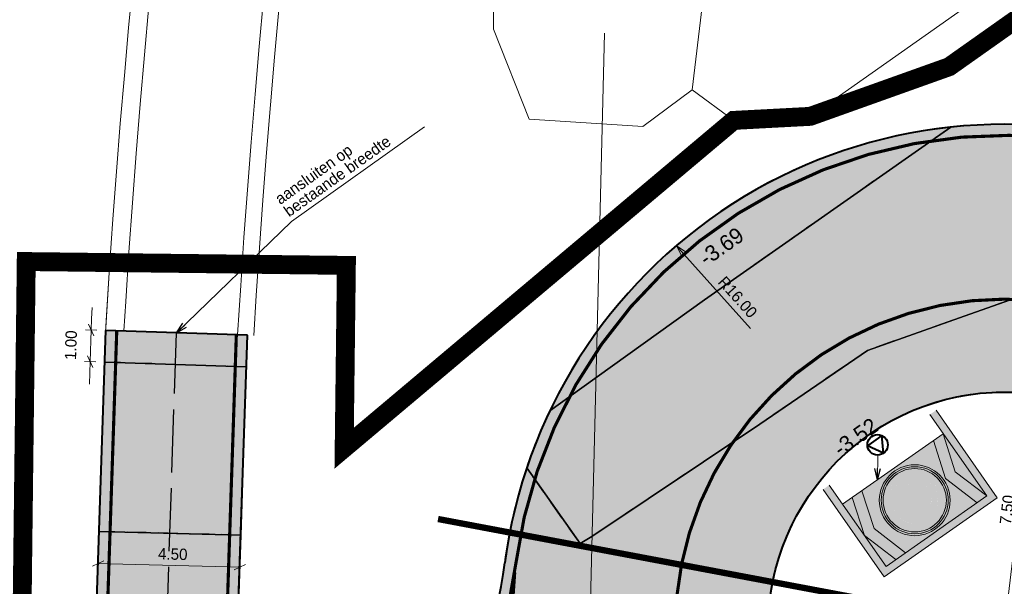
# Model space of a CAD drawing. Header units: metres. Extents: x 148316 to 148653, y 486436 to 486744.
# Tile 20 of 110: x 148400 to 148431, y 486581 to 486599. Entities that reach past the tile are written whole.
import ezdxf

# ---------------------------------------------------------------- set-up
doc = ezdxf.new("R2010")
doc.units = ezdxf.units.M
doc.header["$MEASUREMENT"] = 0
for name, pattern in [('1-1 (0.10)', [2, 1, -1]), ('assen', [2.5, 2, -0.5]), ('DASHED2', [0.375, 0.25, -0.125]), ('DGN Style 2', [1, 0.6, -0.4])]:
    doc.linetypes.add(name, pattern=pattern)
doc.layers.get('Defpoints').update_dxf_attribs({"color": 253, "lineweight": 13})
for name, color, linetype, lineweight in [('BWR-alg-assenplan', 92, 'assen', 30), ('BWR-nieuw-belijning-1-1 streep dik 100', 51, '1-1 (0.10)', 0), ('BWR-nieuw-belijning-kantstreep dik 100', 51, 'Continuous', 0), ('BWR-nieuw-straatmeubilair', 7, 'Continuous', 40), ('N-WA-VW-VERKEERSTEKEN_BORD-G', 7, 'Continuous', 30), ('N-WE-KL-TRACE_MANTELBUIS-G', 5, 'DASHED2', 30), ('TOP-L-duiker', 7, 'Continuous', 0), ('TOP-L-topo objecten vlak', 7, 'Continuous', 0), ('WVB-alg-werkgrens', 6, 'Continuous', 53), ('WVB-dim-terr-maatvoering 018', 7, 'Continuous', 13), ('WVB-pen-dik 025', 1, 'Continuous', 30), ('WVB-pen-dik 035', 1, 'Continuous', 40), ('WVB-raster-20%', 254, 'Continuous', 30), ('WVB-raster-60%', 253, 'Continuous', 30), ('WVB-raster-80%', 252, 'Continuous', 30), ('WVB-tekst-dik 025', 1, 'Continuous', 30)]:
    doc.layers.add(name, color=color, linetype=linetype, lineweight=lineweight)
doc.styles.add('1 200   0.18', font='WORKING.shx', dxfattribs={"height": 0.36})
doc.styles.add('1 200   0.25', font='WORKING.shx', dxfattribs={"height": 0.5})
doc.dimstyles.new('Note 1 200', dxfattribs={"dimtxt": 0.36, "dimasz": 0.36, "dimexe": 0.18, "dimexo": 0.0625, "dimgap": 0.18, "dimtad": 1, "dimzin": 0, "dimdsep": 46, "dimtxsty": '1 200   0.18', "dimblk": 'TerminatorOpen_0.5', "dimcen": 0, "dimclrd": 256, "dimclre": 256, "dimclrt": 1, "dimazin": 0, "dimtfac": 1, "dimtdec": 0, "dimtmove": 1, "dimatfit": 1, "dimldrblk": 'TerminatorOpen_0.5', "dimfxl": 0.18, "dimfxlon": 1, "dimfrac": 2, "dimtolj": 1, "dimtzin": 0, "dimlwd": -1, "dimlwe": -1, "dimarcsym": 0})
doc.dimstyles.new('TER 1 200', dxfattribs={"dimtxt": 0.36, "dimasz": 0.36, "dimexe": 0.18, "dimexo": 0.0625, "dimgap": 0.18, "dimtad": 1, "dimzin": 0, "dimdsep": 46, "dimtxsty": '1 200   0.18', "dimblk": 'TerminatorOpen_0.5', "dimcen": 0, "dimse1": 1, "dimse2": 1, "dimclrd": 256, "dimclre": 256, "dimclrt": 7, "dimazin": 0, "dimtfac": 1, "dimtdec": 0, "dimtmove": 1, "dimatfit": 1, "dimldrblk": 'TerminatorOpen_0.5', "dimfxl": 0.18, "dimfxlon": 1, "dimfrac": 2, "dimtolj": 1, "dimtzin": 0, "dimlwd": -1, "dimlwe": -1, "dimarcsym": 0})

# ---------------------------------------------------------------- blocks, each defined once
blk = doc.blocks.new('N-SVW-VERKEERSTEKEN_BORD_D01BB12R-SO')
at = {"linetype": 'Continuous', "true_color": 0xffe100, "extrusion": (0, 0, -1)}
blk.add_hatch(color=2, dxfattribs=at).paths.add_polyline_path([(-73, -65), (-73, 48), (73, 48), (73, -65), (65, -65), (65, 40), (-65, 40), (-65, -65)])
at = {"linetype": 'Continuous'}
for points in [[(-65, -40.3), (-65, 40), (-52.5, -0.1)], [(0, 37.5), (0, 40), (-52.5, 40), (-40, -0.1), (-52.5, -40.3), (0, -40.3), (0, -37.5, -0.414214), (-37.5, 0, -0.414214)], [(-26.8, 23.3), (-25.3, 21.9, -0.577878), (31.7, 10.9), (33.6, 11.5, 0.577878)], [(40, 40), (0, 40), (0, 37.5, -0.414214), (37.5, 0, -0.414214), (0, -37.5), (0, -40.3), (40, -40.3), (52.5, -0.1)], [(65, -0.1), (52.5, 40), (65, 40)], [(-6.2, 16.4, 0.251519), (-17.1, 3.8), (-12.5, 4.5, -0.707574), (-11.7, 3), (-20.8, -8.1, -0.514452), (-22.3, -7.9), (-29.4, 4.5, -0.666084), (-28.3, 5.8), (-24.1, 4.5, -0.258987), (-8.8, 22.9)], [(17.2, -2.9, 0.251519), (11.8, 12.9), (10.1, 8.6, -0.707574), (8.5, 8.6), (3.4, 22, -0.514452), (4.3, 23.2), (18.7, 23.2, -0.666084), (19.2, 21.6), (16, 18.7, -0.258987), (24.2, -3.9)], [(33.6, 11.5), (31.7, 10.9, -0.083022), (33.5, 0, -0.414214), (0, -33.5), (0, -35.5, 0.414214), (35.5, 0, 0.083022)], [(52.5, -40.3), (65, -0.1), (65, -40.3)], [(-11.1, -13.5, 0.251519), (5.2, -16.7), (2.4, -13.1, -0.707574), (3.2, -11.6), (17.3, -14, -0.514452), (17.9, -15.4), (10.7, -27.8, -0.666084), (9, -27.5), (8.1, -23.2, -0.258987), (-15.5, -19)]]:
    blk.add_hatch(color=7, dxfattribs=at).paths.add_polyline_path(points)
at = {"linetype": 'Continuous', "true_color": 0xff0000}
for points in [[(-52.5, -40.3), (-65, -40.3), (-52.5, -0.1), (-65, 40), (-52.5, 40), (-40, -0.1)], [(52.5, -40.3), (40, -40.3), (52.5, -0.1), (40, 40), (52.5, 40), (65, -0.1)]]:
    blk.add_hatch(color=1, dxfattribs=at).paths.add_polyline_path(points)
at = {"linetype": 'Continuous', "true_color": 0x007dc8}
for points in [[(33.6, 11.5), (35.5, 12.2, 0.577878), (-28.3, 24.6), (-26.8, 23.3, -0.577878)], [(16.5, 5.7, 0.123831), (11.8, 12.9), (10.1, 8.6, -0.707574), (8.5, 8.6), (3.5, 22, -0.533679), (4.3, 23.2), (18.6, 23.2, -0.70586), (19.2, 21.6), (16, 18.7, -0.132701), (23.2, 8), (31.7, 10.9, 0.577878), (-25.3, 21.9), (-18.5, 16.1, -0.12209), (-8.8, 22.9), (-6.2, 16.4, 0.123831), (-13.2, 11.4), (0, 0)], [(-26.8, 23.3), (-28.3, 24.6, 0.180494), (-37.5, 0, 0.414214), (0, -37.5), (0, -35.5, -0.414214), (-35.5, 0, -0.180494)], [(0, 0), (-13.2, 11.4, 0.123831), (-17.1, 3.8), (-12.5, 4.5, -0.707574), (-11.7, 3), (-20.7, -8, -0.533679), (-22.3, -7.9), (-29.4, 4.4, -0.70586), (-28.3, 5.8), (-24.1, 4.5, -0.132701), (-18.5, 16.1), (-25.3, 21.9, 0.180494), (-33.5, 0, 0.414214), (0, -33.5), (0, -24.5, -0.1713), (-15.5, -19), (-11.1, -13.5, 0.173134), (0, -17.5)], [(37.5, 0, 0.083022), (35.5, 12.2), (33.6, 11.5, -0.083022), (35.5, 0, -0.414214), (0, -35.5), (0, -37.5, 0.414214)], [(33.5, 0, 0.083022), (31.7, 10.9), (23.2, 8, -0.12209), (24.2, -3.9), (17.2, -2.9, 0.123831), (16.5, 5.7), (0, 0), (0, -17.5, 0.075114), (5.2, -16.7), (2.4, -13.1, -0.707574), (3.2, -11.6), (17.3, -14, -0.533679), (17.9, -15.4), (10.8, -27.7, -0.70586), (9, -27.5), (8.1, -23.2, -0.083962), (0, -24.5), (0, -33.5, 0.414214)]]:
    blk.add_hatch(color=152, dxfattribs=at).paths.add_polyline_path(points)
at = {"linetype": 'Continuous', "extrusion": (0, 0, -1)}
blk.add_hatch(color=7, dxfattribs=at).paths.add_polyline_path([(33.5, 0, 0.180494), (25.3, 21.9), (26.8, 23.3, -0.180494), (35.5, 0, -0.414214), (0, -35.5), (0, -33.5, 0.414214)])
at = {"color": 251, "lineweight": 0, "true_color": 0x4b4b4b}
for p, q in [((-65, 40), (-52.5, -0.1)), ((-52.5, 40), (-40, -0.1)), ((40, 40), (52.5, -0.1)), ((52.5, 40), (65, -0.1)), ((-52.5, -0.1), (-65, -40.3)), ((-40, -0.1), (-52.5, -40.3)), ((52.5, -0.1), (40, -40.3)), ((65, -0.1), (52.5, -40.3)), ((-65, -40.3), (65, -40.3))]:
    blk.add_line(p, q, dxfattribs=at)
at = {"color": 251, "lineweight": 0, "true_color": 0x4b4b4b, "flags": 128}
for points in [[(-73, -65), (-73, 48), (73, 48), (73, -65)], [(-65, -65), (-65, 40), (65, 40), (65, -65)]]:
    blk.add_lwpolyline(points, dxfattribs=at)
at = {"color": 152, "lineweight": 0, "true_color": 0x007dc8}
blk.add_circle((0, 0), 37.5, dxfattribs=at)
at = {"color": 7, "lineweight": 0}
for radius in [35.5, 33.5]:
    blk.add_circle((0, 0), radius, dxfattribs=at)
blk = doc.blocks.new('TerminatorOpen_0.5')
at = {"color": 0, "linetype": 'ByBlock', "lineweight": -2}
for q in [(-1, 0.25), (-1, 0), (-1, -0.25)]:
    blk.add_line((0, 0), q, dxfattribs=at)
blk = doc.blocks.new('*D24')
at = {"layer": 'Defpoints', "color": 0, "lineweight": 40, "transparency": 16777216}
for p in [(148400.15, 486584.188), (148413.693, 486577.741)]:
    blk.add_point(p, dxfattribs=at)
at = {"layer": 'WVB-dim-terr-maatvoering 018', "transparency": 16777216}
blk.add_line((148411.059, 486578.995), (148413.368, 486577.895), dxfattribs=at)
at = {"layer": 'WVB-dim-terr-maatvoering 018', "transparency": 16777216, "xscale": 0.36, "yscale": 0.36, "zscale": 0.36, "rotation": 334.5435099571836}
blk.add_blockref('TerminatorOpen_0.5', (148413.693, 486577.741), dxfattribs=at)
at = {"layer": 'WVB-dim-terr-maatvoering 018', "color": 7, "transparency": 16777216, "insert": (148412.143, 486578.877), "char_height": 0.36, "attachment_point": 5, "rotation": 334.5435, "style": '1 200   0.18'}
blk.add_mtext('\\A1;\\C7;R15.00', dxfattribs=at)
blk = doc.blocks.new('_Oblique_0.5')
at = {"color": 0, "linetype": 'ByBlock', "lineweight": -2}
for p, q in [((0, 0), (-1, 0)), ((0.5, 0.25), (-0.5, -0.25))]:
    blk.add_line(p, q, dxfattribs=at)
blk = doc.blocks.new('*D44')
at = {"layer": 'Defpoints', "color": 0, "lineweight": 40, "transparency": 16777216}
for p in [(148402.136, 486583.232), (148406.634, 486583.114), (148402.109, 486582.212)]:
    blk.add_point(p, dxfattribs=at)
at = {"layer": 'WVB-dim-terr-maatvoering 018', "transparency": 16777216}
for p, q in [((148402.114, 486582.391), (148402.104, 486582.032)), ((148406.248, 486582.103), (148402.469, 486582.202)), ((148406.612, 486582.273), (148406.603, 486581.914))]:
    blk.add_line(p, q, dxfattribs=at)
at = {"layer": 'WVB-dim-terr-maatvoering 018', "transparency": 16777216, "xscale": 0.36, "yscale": 0.36, "zscale": 0.36}
for p, rotation in [((148402.109, 486582.212), 178.4966132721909), ((148406.607, 486582.093), 358.4966132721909)]:
    blk.add_blockref('_Oblique_0.5', p, dxfattribs=dict(at, rotation=rotation))
at = {"layer": 'WVB-dim-terr-maatvoering 018', "color": 7, "transparency": 16777216, "insert": (148404.477, 486582.509), "char_height": 0.36, "attachment_point": 5, "rotation": 358.4966, "style": '1 200   0.18'}
blk.add_mtext('\\A1;\\C7;4.50', dxfattribs=at)
blk = doc.blocks.new('*D53')
at = {"layer": 'Defpoints', "color": 0, "lineweight": 40, "transparency": 16777216}
for p in [(148431.771, 486587.6), (148432.381, 486587.527), (148431.496, 486580.08)]:
    blk.add_point(p, dxfattribs=at)
at = {"layer": 'WVB-dim-terr-maatvoering 018', "transparency": 16777216}
for p, q in [((148431.949, 486587.578), (148431.592, 486587.621)), ((148430.928, 486580.51), (148431.728, 486587.242)), ((148431.065, 486580.131), (148430.707, 486580.173))]:
    blk.add_line(p, q, dxfattribs=at)
at = {"layer": 'WVB-dim-terr-maatvoering 018', "transparency": 16777216, "xscale": 0.36, "yscale": 0.36, "zscale": 0.36}
for p, rotation in [((148431.771, 486587.6), 83.2253421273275), ((148430.886, 486580.152), 263.2253421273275)]:
    blk.add_blockref('_Oblique_0.5', p, dxfattribs=dict(at, rotation=rotation))
at = {"layer": 'WVB-dim-terr-maatvoering 018', "color": 7, "transparency": 16777216, "insert": (148430.971, 486583.918), "char_height": 0.36, "attachment_point": 5, "rotation": 83.2253, "style": '1 200   0.18'}
blk.add_mtext('\\A1;\\C7;7.50', dxfattribs=at)
blk = doc.blocks.new('RVVBOR')
at = {"layer": 'BWR-nieuw-straatmeubilair'}
for p, q in [((0, 0.325), (-0.281, -0.163)), ((0, 0.325), (0.282, -0.163)), ((-0.281, -0.163), (0.282, -0.163))]:
    blk.add_line(p, q, dxfattribs=at)
blk.add_circle((0, 0), 0.325, dxfattribs=at)
blk = doc.blocks.new('*D100')
at = {"layer": 'Defpoints', "color": 0, "lineweight": 40, "transparency": 16777216}
for p in [(148420.47, 486592.298), (148431.153, 486580.387)]:
    blk.add_point(p, dxfattribs=at)
at = {"layer": 'WVB-dim-terr-maatvoering 018', "transparency": 16777216}
blk.add_line((148422.83, 486589.666), (148420.71, 486592.03), dxfattribs=at)
at = {"layer": 'WVB-dim-terr-maatvoering 018', "transparency": 16777216, "xscale": 0.36, "yscale": 0.36, "zscale": 0.36, "rotation": 131.8915039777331}
blk.add_blockref('TerminatorOpen_0.5', (148420.47, 486592.298), dxfattribs=at)
at = {"layer": 'WVB-dim-terr-maatvoering 018', "color": 7, "transparency": 16777216, "insert": (148422.417, 486590.666), "char_height": 0.36, "attachment_point": 5, "rotation": 311.8915, "style": '1 200   0.18'}
blk.add_mtext('\\A1;\\C7;R16.00', dxfattribs=at)
blk = doc.blocks.new('*D114')
at = {"layer": 'Defpoints', "color": 0, "lineweight": 40, "transparency": 16777216}
for p in [(148401.889, 486589.62), (148402.348, 486589.604), (148402.315, 486588.605)]:
    blk.add_point(p, dxfattribs=at)
at = {"layer": 'WVB-dim-terr-maatvoering 018', "transparency": 16777216}
for p, q in [((148401.901, 486589.979), (148401.913, 486590.339)), ((148402.069, 486589.614), (148401.709, 486589.626)), ((148401.856, 486588.62), (148401.889, 486589.62)), ((148402.036, 486588.614), (148401.676, 486588.626)), ((148401.844, 486588.26), (148401.832, 486587.9))]:
    blk.add_line(p, q, dxfattribs=at)
at = {"layer": 'WVB-dim-terr-maatvoering 018', "transparency": 16777216, "xscale": 0.36, "yscale": 0.36, "zscale": 0.36}
for p, rotation in [((148401.889, 486589.62), 268.091245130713), ((148401.856, 486588.62), 88.09124513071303)]:
    blk.add_blockref('_Oblique_0.5', p, dxfattribs=dict(at, rotation=rotation))
at = {"layer": 'WVB-dim-terr-maatvoering 018', "color": 7, "transparency": 16777216, "insert": (148401.243, 486589.141), "char_height": 0.36, "attachment_point": 5, "rotation": 88.0912, "style": '1 200   0.18'}
blk.add_mtext('\\A1;\\C7;1.00', dxfattribs=at)

msp = doc.modelspace()

# ---------------------------------------------------------------- hatches: boundary and pattern name
at = {"layer": 'WVB-raster-20%', "linetype": 'Continuous'}
for points in [[(148457.906, 486592.827, 0.021073), (148456.903, 486592.058), (148452.048, 486587.999, 0.139792), (148447.425, 486581.193), (148424.83, 486565.13, 0.191737), (148416.196, 486563.065), (148412.047, 486560.142), (148407.147, 486556.806), (148406.971, 486556.686, -0.027007), (148397.522, 486551.001, -0.016184), (148394.616, 486549.578), (148394.095, 486549.343), (148392.268, 486552.917), (148393.685, 486553.573, 0.015285), (148396.2, 486554.83, 0.017834), (148402.241, 486558.366, 0.008095), (148404.896, 486560.112), (148409.743, 486563.424), (148408.026, 486565.87, -0.047885), (148394.071, 486557.936), (148393.302, 486557.591, 0.043594), (148371.076, 486545.205), (148373.465, 486546.983), (148374.321, 486547.647), (148375.169, 486548.323), (148376.007, 486549.011), (148376.836, 486549.709), (148377.655, 486550.419), (148378.465, 486551.139), (148379.264, 486551.87), (148380.094, 486552.651), (148380.913, 486553.443), (148381.721, 486554.247), (148382.518, 486555.062), (148383.302, 486555.889), (148384.075, 486556.726), (148384.836, 486557.574), (148385.483, 486558.248, -0.009902), (148390.823, 486560.851, 0.045028), (148403.275, 486568.042), (148408.788, 486571.925, 0.006632), (148409.11, 486572.158), (148409.11, 486572.158), (148409.11, 486572.158, 0.202715), (148415.022, 486582.235, -0.048395), (148415.718, 486585.246), (148417.412, 486582.847), (148417.789, 486583.069), (148423.126, 486586.637), (148426.536, 486588.971), (148429.464, 486590.008), (148433.363, 486591.389), (148433.991, 486591.612), (148434.254, 486591.713), (148434.511, 486591.83), (148434.761, 486591.961), (148435.002, 486592.105), (148435.197, 486592.236), (148438.974, 486594.902, 0.1587), (148446.075, 486597.09), (148465, 486610.421, 0.049781), (148480.023, 486623.416), (148480.64, 486624.068), (148495.611, 486634.642), (148482.637, 486620.941, -0.049781), (148467.073, 486607.478), (148451.278, 486596.351), (148444.737, 486591.744, 0.414213), (148444.496, 486590.351), (148444.916, 486589.754, 0.413982), (148446.309, 486589.512), (148437.641, 486583.411, 1.178334), (148425.534, 486574.897), (148418.657, 486570.064), (148417.427, 486569.129, 0.219668), (148417.276, 486569.953), (148416.7, 486570.771, 0.414214), (148415.306, 486571.012), (148411.699, 486568.471), (148413.422, 486566.015), (148414.885, 486567.046), (148417.076, 486564.021), (148428.229, 486571.946), (148429.434, 486572.794, 0.427631), (148438.302, 486579.037), (148455.433, 486591.091), (148457.567, 486592.589)], [(148429.192, 486596.062), (148421.368, 486590.581), (148417.473, 486587.787), (148416.451, 486587.054, -0.260339)], [(148406.532, 486580.032, 0.162752), (148408.703, 486572.738), (148409.11, 486572.158, -0.006632), (148408.788, 486571.925), (148405.434, 486569.563), (148405.02, 486570.153, -0.162752), (148402.034, 486580.182), (148402.136, 486583.232), (148406.634, 486583.114)]]:
    msp.add_hatch(color=256, dxfattribs=at).paths.add_polyline_path(points)
at = {"layer": 'WVB-raster-60%', "linetype": 'Continuous', "extrusion": (0, 0, -1)}
msp.add_hatch(color=256, dxfattribs=at).paths.add_polyline_path([(-148416.451, 486587.054), (-148417.473, 486587.787), (-148421.368, 486590.581), (-148429.192, 486596.062, 0.101899), (-148435.616, 486595.437, -0.071191), (-148438.974, 486594.902), (-148435.197, 486592.236), (-148435.002, 486592.105), (-148434.761, 486591.961), (-148434.511, 486591.83), (-148434.254, 486591.713), (-148433.991, 486591.612), (-148433.363, 486591.389), (-148429.464, 486590.008), (-148426.536, 486588.971), (-148423.126, 486586.637), (-148417.789, 486583.069), (-148417.412, 486582.847), (-148415.718, 486585.246, 0.030513)])

# ---------------------------------------------------------------- linework, layer by layer
at = {"layer": 'BWR-alg-assenplan'}
msp.add_line((148404.283, 486580.107), (148404.597, 486589.529), dxfattribs=at)
at = {"layer": 'BWR-nieuw-belijning-1-1 streep dik 100', "color": 7, "linetype": '1-1 (0.10)', "const_width": 0.1, "flags": 128}
msp.add_lwpolyline([(148415.337, 486581.927, 0.149574), (148417.006, 486572.922)], format="xyb", dxfattribs=at)
at = {"layer": 'BWR-nieuw-belijning-kantstreep dik 100', "color": 7, "const_width": 0.1, "flags": 128}
for points in [[(148415.369, 486582.189, -0.464803), (148435.513, 486595.102)], [(148409.319, 486571.878, 0.202715), (148415.369, 486582.189)]]:
    msp.add_lwpolyline(points, format="xyb", dxfattribs=at)
msp.add_lwpolyline([(148441.336, 486580.152, 1), (148420.436, 486580.152, 1), (148441.336, 486580.152)], format="xyb", close=True, dxfattribs=at)
for points in [[(148402.384, 486580.171), (148402.698, 486589.593)], [(148406.182, 486580.044), (148406.496, 486589.466)]]:
    msp.add_lwpolyline(points, dxfattribs=at)
at = {"layer": 'N-WE-KL-TRACE_MANTELBUIS-G', "ltscale": 5, "const_width": 0.2, "flags": 128}
msp.add_lwpolyline([(148412.902, 486583.624), (148426.305, 486581.101)], dxfattribs=at)
at = {"layer": 'TOP-L-duiker', "color": 7, "linetype": 'Continuous', "lineweight": 0, "flags": 128}
msp.add_lwpolyline([(148417.035, 486552.257), (148418.192, 486599.046)], dxfattribs=at)
at = {"layer": 'TOP-L-topo objecten vlak', "color": 7, "linetype": 'Continuous', "lineweight": 0}
for p, q in [((148424.723, 486596.403), (148547.563, 486682.862)), ((148420.977, 486597.242), (148421.29, 486599.895)), ((148422.293, 486596.275), (148420.977, 486597.242)), ((148424.723, 486596.403), (148422.293, 486596.275))]:
    msp.add_line(p, q, dxfattribs=at)
at = {"layer": 'TOP-L-topo objecten vlak', "color": 7, "linetype": 'Continuous', "lineweight": 0, "flags": 128}
for points in [[(148420.677, 486645.505), (148420.281, 486644.072), (148419.692, 486641.515), (148419.011, 486638.433), (148418.142, 486634.279), (148417.561, 486631.344), (148417.027, 486628.514), (148416.283, 486624.327), (148416.049, 486622.939), (148415.899, 486622.033), (148415.651, 486620.499), (148415.465, 486619.315), (148415.273, 486618.059), (148414.981, 486616.092), (148414.577, 486613.635), (148416.651, 486611.139), (148415.972, 486606.975), (148414.641, 486605.548), (148414.661, 486599.171), (148415.801, 486596.318), (148417.604, 486596.2)], [(148403.219, 486600.732), (148403.076, 486599.215), (148402.94, 486597.696), (148402.812, 486596.177), (148402.692, 486594.657), (148402.579, 486593.137), (148402.473, 486591.616), (148402.375, 486590.095), (148402.343, 486589.555)], [(148403.722, 486599.92), (148403.58, 486598.356), (148403.445, 486596.792), (148403.318, 486595.227), (148403.198, 486593.661), (148403.086, 486592.095), (148402.982, 486590.529), (148402.925, 486589.601)], [(148406.536, 486589.464), (148406.635, 486591.036), (148406.737, 486592.555), (148406.848, 486594.072), (148406.965, 486595.589), (148407.091, 486597.106), (148407.223, 486598.622), (148407.363, 486600.137)], [(148407.049, 486589.448), (148407.128, 486590.721), (148407.229, 486592.235), (148407.338, 486593.748), (148407.455, 486595.261), (148407.578, 486596.773), (148407.71, 486598.284), (148407.849, 486599.795)], [(148417.604, 486596.2), (148419.406, 486596.081), (148420.977, 486597.242)]]:
    msp.add_lwpolyline(points, dxfattribs=at)
at = {"layer": 'TOP-L-topo objecten vlak', "color": 7, "linetype": 'Continuous', "lineweight": 0, "ltscale": 0.1, "flags": 128}
msp.add_lwpolyline([(148403.219, 486600.732), (148403.076, 486599.215), (148402.94, 486597.696), (148402.812, 486596.177), (148402.692, 486594.657), (148402.579, 486593.137), (148402.473, 486591.616), (148402.351, 486589.687)], dxfattribs=at)
at = {"layer": 'WVB-alg-werkgrens', "const_width": 0.6, "flags": 128}
msp.add_lwpolyline([(148548.149, 486682.039), (148429.135, 486597.978), (148424.723, 486596.403), (148422.293, 486596.275), (148409.921, 486585.871), (148409.991, 486591.673), (148399.824, 486591.795), (148399.666, 486578.585), (148362.388, 486546.945)], dxfattribs=at)
at = {"layer": 'WVB-dim-terr-maatvoering 018'}
msp.add_line((148408.247, 486593.069), (148412.471, 486596.075), dxfattribs=at)
at = {"layer": 'WVB-pen-dik 025', "linetype": 'DGN Style 2'}
for p, q in [((148433.991, 486591.612), (148426.536, 486588.971)), ((148406.812, 486588.455), (148402.315, 486588.605)), ((148417.412, 486582.847), (148415.718, 486585.246)), ((148406.634, 486583.114), (148402.136, 486583.232))]:
    msp.add_line(p, q, dxfattribs=at)
at = {"layer": 'WVB-pen-dik 025', "linetype": 'DGN Style 2', "flags": 128}
for points in [[(148429.192, 486596.062), (148425.28, 486593.322), (148421.368, 486590.581), (148416.451, 486587.054)], [(148426.536, 486588.971), (148426.202, 486588.743), (148423.126, 486586.637), (148417.789, 486583.069), (148417.412, 486582.847)]]:
    msp.add_lwpolyline(points, dxfattribs=at)
at = {"layer": 'WVB-pen-dik 035', "ltscale": 0.1}
for p, q in [((148402.034, 486580.182), (148402.348, 486589.604)), ((148406.846, 486589.454), (148402.348, 486589.604)), ((148406.532, 486580.032), (148406.846, 486589.454))]:
    msp.add_line(p, q, dxfattribs=at)
msp.add_circle((148430.886, 486580.152), 7.5, dxfattribs=at)
for centre, radius, start, end in [((148430.886, 486580.152), 16, 72.8029, 172.5194), ((148400.15, 486584.188), 15, 306.6817, 352.5194)]:
    msp.add_arc(centre, radius, start, end, dxfattribs=at)
at = {"layer": 'WVB-raster-20%', "linetype": 'Continuous', "flags": 128}
for points in [[(148390.823, 486560.851, 0.045028), (148403.275, 486568.042), (148408.788, 486571.925, 0.006632), (148409.11, 486572.158), (148409.11, 486572.158), (148409.11, 486572.158, 0.202715), (148415.022, 486582.235, -0.048395), (148415.718, 486585.246), (148417.412, 486582.847), (148417.789, 486583.069), (148423.126, 486586.637), (148426.536, 486588.971), (148429.464, 486590.008), (148433.363, 486591.389), (148433.991, 486591.612), (148434.254, 486591.713), (148434.511, 486591.83), (148434.761, 486591.961), (148435.002, 486592.105), (148435.197, 486592.236), (148438.974, 486594.902, 0.1587), (148446.075, 486597.09), (148465, 486610.421, 0.049781)], [(148437.641, 486583.411, 1.178334), (148425.534, 486574.897), (148418.657, 486570.064), (148417.427, 486569.129, 0.219668), (148417.276, 486569.953), (148416.7, 486570.771, 0.414214), (148415.306, 486571.012), (148411.699, 486568.471), (148413.422, 486566.015), (148414.885, 486567.046), (148417.076, 486564.021), (148428.229, 486571.946), (148429.434, 486572.794, 0.427631), (148438.302, 486579.037)]]:
    msp.add_lwpolyline(points, format="xyb", dxfattribs=at)
for points in [[(148429.192, 486596.062), (148421.368, 486590.581), (148417.473, 486587.787), (148416.451, 486587.054, -0.260339)], [(148406.532, 486580.032, 0.162752), (148408.703, 486572.738), (148409.11, 486572.158, -0.006632), (148408.788, 486571.925), (148405.434, 486569.563), (148405.02, 486570.153, -0.162752), (148402.034, 486580.182), (148402.136, 486583.232), (148406.634, 486583.114)]]:
    msp.add_lwpolyline(points, format="xyb", close=True, dxfattribs=at)
at = {"layer": 'WVB-raster-60%', "linetype": 'Continuous', "flags": 128}
msp.add_lwpolyline([(148416.451, 486587.054), (148417.473, 486587.787), (148421.368, 486590.581), (148429.192, 486596.062, -0.101899), (148435.616, 486595.437, 0.071191), (148438.974, 486594.902), (148435.197, 486592.236), (148435.002, 486592.105), (148434.761, 486591.961), (148434.511, 486591.83), (148434.254, 486591.713), (148433.991, 486591.612), (148433.363, 486591.389), (148429.464, 486590.008), (148426.536, 486588.971), (148423.126, 486586.637), (148417.789, 486583.069), (148417.412, 486582.847), (148415.718, 486585.246, -0.030513)], format="xyb", close=True, dxfattribs=at)
msp.add_lwpolyline([(148406.634, 486583.114), (148402.136, 486583.232), (148402.315, 486588.605), (148406.812, 486588.455)], close=True, dxfattribs=at)
at = {"layer": 'WVB-raster-60%', "linetype": 'Continuous'}
msp.add_solid([(148406.634, 486583.114), (148402.136, 486583.232), (148406.812, 486588.455), (148402.315, 486588.605)], dxfattribs=at)
at = {"layer": 'WVB-raster-80%', "linetype": 'Continuous', "flags": 128}
msp.add_lwpolyline([(148402.348, 486589.604), (148406.846, 486589.454), (148406.812, 486588.455), (148402.315, 486588.605)], close=True, dxfattribs=at)
at = {"layer": 'WVB-raster-80%', "linetype": 'Continuous', "extrusion": (0, 0, -1)}
msp.add_solid([(-148402.348, 486589.604), (-148406.846, 486589.454), (-148402.315, 486588.605), (-148406.812, 486588.455)], dxfattribs=at)

# ---------------------------------------------------------------- block references
at = {"layer": 'BWR-nieuw-straatmeubilair', "rotation": 215.3749828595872}
msp.add_blockref('RVVBOR', (148426.861, 486585.976), dxfattribs=at)
at = {"layer": 'N-WA-VW-VERKEERSTEKEN_BORD-G', "xscale": 0.02999999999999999, "yscale": 0.02999999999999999, "zscale": 0.02999999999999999, "rotation": 215}
msp.add_blockref('N-SVW-VERKEERSTEKEN_BORD_D01BB12R-SO', (148428.041, 486584.22), dxfattribs=at)

# ---------------------------------------------------------------- texts
at = {"layer": 'WVB-tekst-dik 025', "linetype": 'Continuous'}
for s, insert, char_height, attachment_point, rotation, line_spacing_factor, style in [('aansluiten op\\Pbestaande breedte', (148407.682, 486593.88), 0.36, 1, 35.4407, 0.798413, '1 200   0.18'), ('-3.69\\P', (148421.425, 486591.627), 0.5, 7, 35.1617, 0.6, '1 200   0.25'), ('-3.52', (148425.687, 486585.577), 0.5, 7, 35.1617, 0.6, '1 200   0.25')]:
    msp.add_mtext(s, dxfattribs=dict(at, insert=insert, char_height=char_height, attachment_point=attachment_point, rotation=rotation, line_spacing_factor=line_spacing_factor, style=style))

# ---------------------------------------------------------------- dimensions: what is measured, and where the dimension line sits
at = {"layer": 'WVB-dim-terr-maatvoering 018'}
for center, mpoint, picture, middle in [((148431.153, 486580.387), (148420.47, 486592.298), '*D100', (148422.149, 486590.426)), ((148400.15, 486584.188), (148413.693, 486577.741), '*D24', (148411.988, 486578.552))]:
    dim = msp.add_radius_dim(center=center, mpoint=mpoint, text='\\C7;<>', dimstyle='TER 1 200', override={"dimtdec": 2, "dimtmove": 1}, dxfattribs=at)
    dim.commit()
    dim.dimension.update_dxf_attribs({"geometry": picture, "text_midpoint": middle, "dimtype": 164})
for base, p1, p2, angle, picture, middle in [((148401.889, 486589.62), (148402.315, 486588.605), (148402.348, 486589.604), 88.0912, '*D114', (148401.243, 486589.141)), ((148431.771, 486587.6), (148431.496, 486580.08), (148432.381, 486587.527), 83.2253, '*D53', (148430.971, 486583.918))]:
    dim = msp.add_linear_dim(base=base, p1=p1, p2=p2, angle=angle, text='\\C7;<>', dimstyle='TER 1 200', override={"dimblk": '_Oblique_0.5', "dimse1": 0, "dimse2": 0, "dimtdec": 2, "dimtmove": 2}, dxfattribs=at)
    dim.commit()
    dim.dimension.update_dxf_attribs({"geometry": picture, "text_midpoint": middle})
dim = msp.add_linear_dim(base=(148402.109, 486582.212), p1=(148406.634, 486583.114), p2=(148402.136, 486583.232), angle=178.4966, text='\\C7;<>', dimstyle='TER 1 200', override={"dimblk": '_Oblique_0.5', "dimse1": 0, "dimse2": 0, "dimtdec": 2, "dimtmove": 2}, dxfattribs=at)
dim.commit()
dim.dimension.update_dxf_attribs({"geometry": '*D44', "text_midpoint": (148404.477, 486582.509), "dimtype": 160})

# ---------------------------------------------------------------- leaders
for points, dimstyle in [([(148404.597, 486589.529), (148408.247, 486593.069)], 'TER 1 200'), ([(148426.856, 486584.865), (148426.873, 486585.651)], 'Note 1 200')]:
    msp.add_leader(points, dimstyle=dimstyle, override={"dimscale": 1, "dimclrd": 0}, dxfattribs=at)

doc.saveas('drawing.dxf')
